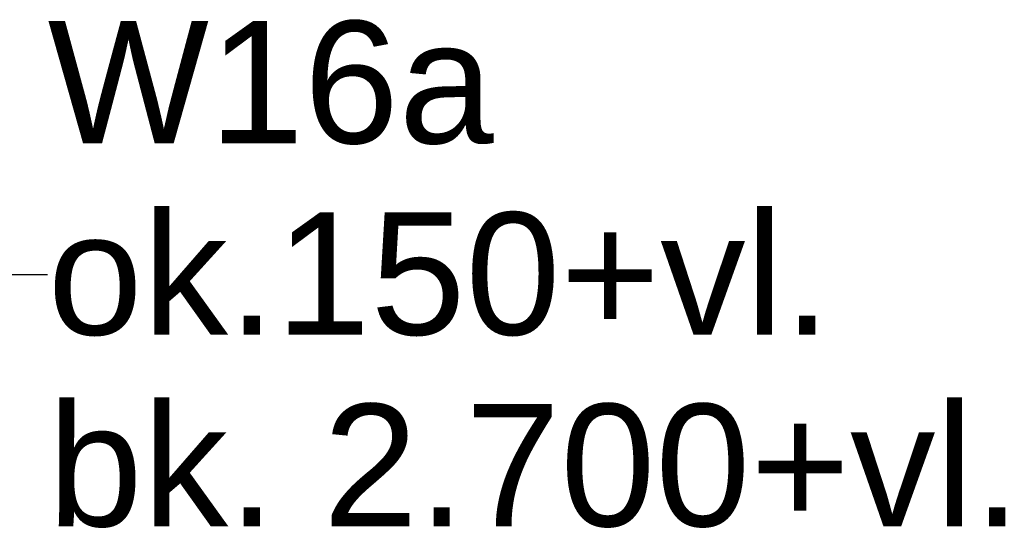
# Model space of a CAD drawing. Header units: millimetres. Extents: x -850 to 154668, y -80411 to 71019.
# Tile 94 of 236: x 18553 to 19761, y 31454 to 32080. Entities that reach past the tile are written whole.
import ezdxf

# ---------------------------------------------------------------- set-up
doc = ezdxf.new("R2010")
doc.units = ezdxf.units.MM
doc.header["$MEASUREMENT"] = 0
doc.layers.add('Info Wandafwerking aanduiding', color=7, linetype='Continuous')
doc.styles.add('GENERATED_STYLE_1', font='arial.ttf')
doc.dimstyles.new('GENERATED_STYLE__1', dxfattribs={"dimtxt": 0.18, "dimasz": 152, "dimexe": 0.18, "dimexo": 0.0625, "dimgap": 0.09, "dimtad": 0, "dimtih": 1, "dimtoh": 1, "dimdec": 4, "dimzin": 0, "dimdsep": 46, "dimcen": 0.09, "dimadec": 0, "dimazin": 0, "dimtfac": 1, "dimtdec": 4, "dimtmove": 0, "dimatfit": 3, "dimldrblk": 'ARROWHEAD_16', "dimfxl": 1, "dimtolj": 1, "dimtzin": 0, "dimarcsym": 0})

# ---------------------------------------------------------------- blocks, each defined once
blk = doc.blocks.new('ARROWHEAD_16')
at = {"linetype": 'Continuous', "lineweight": 0}
blk.add_hatch(color=0, dxfattribs=at).paths.add_polyline_path([(-0.9093, 0.525), (0, 0), (-0.9093, -0.525)])
at = {"color": 0, "linetype": 'Continuous', "lineweight": 0}
blk.add_line((0, 0), (-1, 0), dxfattribs=at)

msp = doc.modelspace()

# ---------------------------------------------------------------- texts
at = {"layer": 'Info Wandafwerking aanduiding', "color": 2, "linetype": 'Continuous', "lineweight": 0, "insert": (18587.7, 31767), "char_height": 150, "attachment_point": 4, "line_spacing_factor": 0.939323, "style": 'GENERATED_STYLE_1'}
msp.add_mtext('\\A1;{\\pql;\\fArial|b0|i0|c0|p38;W16a\\P\\pql;\\fArial|b0|i0|c0|p38;ok.\\fArial|b0|i0|c0|p38;150\\fArial|b0|i0|c0|p38;+vl. \\P\\pql;\\fArial|b0|i0|c0|p38;bk. 2.700+vl.}', dxfattribs=at)

# ---------------------------------------------------------------- leaders
at = {"layer": 'Info Wandafwerking aanduiding', "color": 9, "linetype": 'Continuous', "lineweight": 0, "annotation_type": 0, "has_hookline": 1, "hookline_direction": 0, "text_width": 1161.2}
msp.add_leader([(17820.2, 32026.2), (18281.9, 31767), (18587.6, 31767)], dimstyle='GENERATED_STYLE__1', dxfattribs=at)

doc.saveas('drawing.dxf')
